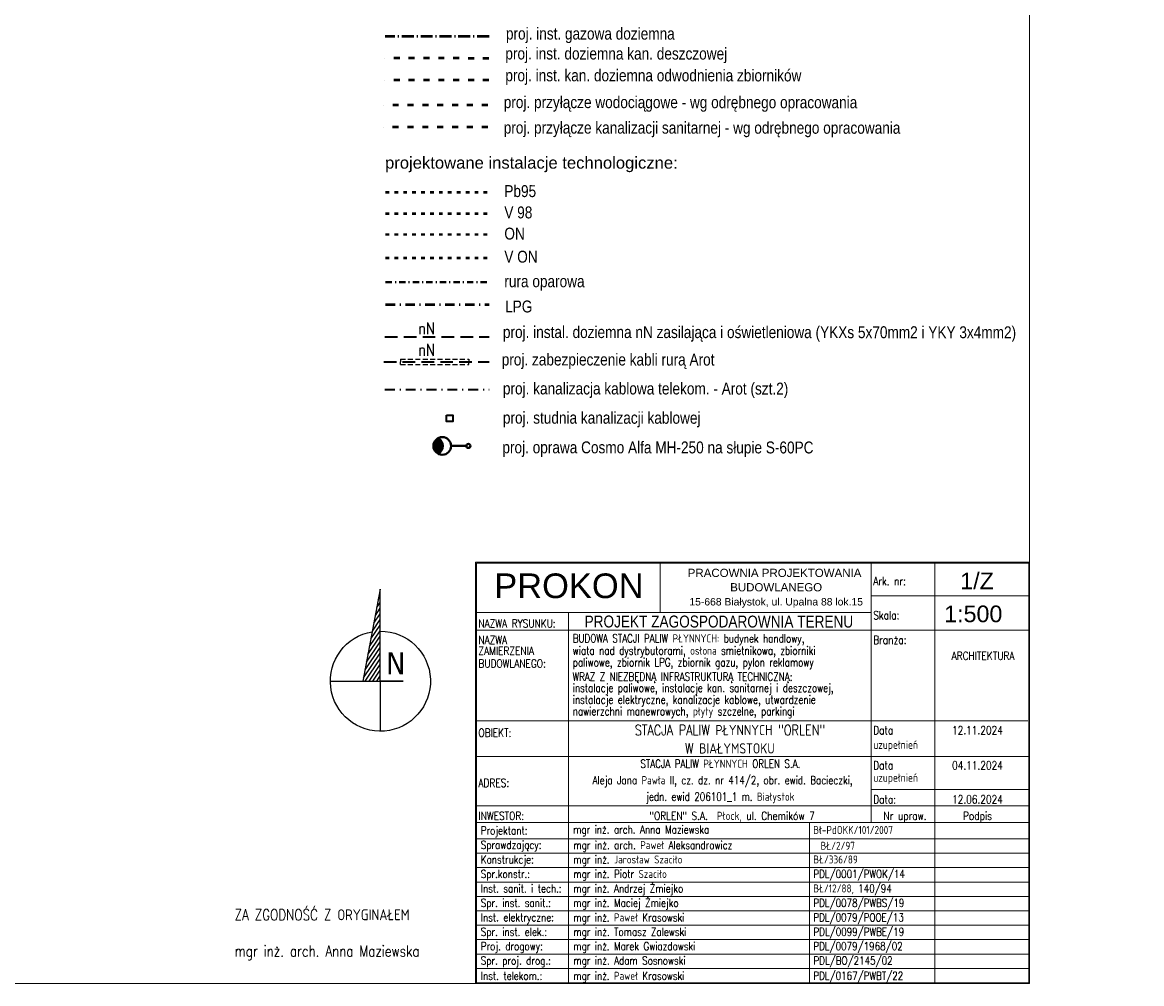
# Model space of a CAD drawing. Header units: metres. Extents: x 7472034 to 8439876, y 5890181 to 5961460.
# Tile 193 of 202: x 8439581 to 8439694, y 5890290 to 5890387. Entities that reach past the tile are written whole.
import ezdxf
from ezdxf.enums import TextEntityAlignment as Align

# ---------------------------------------------------------------- set-up
doc = ezdxf.new("R2010")
doc.units = ezdxf.units.M
doc.header["$MEASUREMENT"] = 0
for name, pattern in [('ACAD_ISO03W100', [30, 12, -18]), ('ACAD_ISO10W100', [18, 12, -3, 0, -3]), ('DASHDOT', [25.4, 12.7, -6.35, 0, -6.35]), ('DASHDOTX2', [2, 1, -0.5, 0, -0.5]), ('DASHED', [19.05, 12.7, -6.35]), ('DASHED2', [0.375, 0.25, -0.125])]:
    doc.linetypes.add(name, pattern=pattern)
doc.layers.get('0').update_dxf_attribs({"linetype": 'CONTINUOUS', "lineweight": 5})
for name, color, linetype, lineweight in [('_IS.2P.KS.rura', 32, 'ACAD_ISO03W100', 50), ('_IS.G.doziemna.rura', 50, 'ACAD_ISO10W100', 50), ('_IS.KD.B.rura', 124, 'ACAD_ISO03W100', 50), ('_IS.KD.ZB.rura', 120, 'ACAD_ISO03W100', 50), ('_IS.LEGENDA.1', 7, 'CONTINUOUS', 20), ('_IS.P.WOD.rura', 150, 'ACAD_ISO03W100', 50), ('_IS_legenda', 7, 'CONTINUOUS', 20), ('_T_95', 80, 'ACAD_ISO03W100', 50), ('_T_98', 132, 'ACAD_ISO03W100', 50), ('_T_LPG', 52, 'DASHDOT', 50), ('_T_ON', 23, 'ACAD_ISO03W100', 40), ('_T_ON_V', 181, 'ACAD_ISO03W100', 50), ('_T_opary', 220, 'DASHDOT', 40), ('a___ogony', 7, 'CONTINUOUS', 5), ('E_Kable_ziemia2', 10, 'DASHED', 35), ('E_Kanal_zasilanie', 10, 'DASHDOTX2', 35), ('E_LAMPY', 10, 'CONTINUOUS', 25), ('ZAG-OPIS_020', 7, 'CONTINUOUS', 25)]:
    doc.layers.add(name, color=color, linetype=linetype, lineweight=lineweight)
doc.layers.add('E_OSŁONA', color=10, linetype='DASHED2')
doc.styles.add('ARIAL', font='arial.ttf')
doc.styles.add('Arial Narrow', font='ARIALN.TTF')
doc.styles.add('DIM', font='simplex.shx', dxfattribs={"width": 0.8})
doc.styles.add('RS', font='Romans.shx', dxfattribs={"width": 0.7})
doc.styles.add('TAHOMA', font='tahoma.ttf')

# ---------------------------------------------------------------- blocks, each defined once
blk = doc.blocks.new('PÓŁNOC')
h = blk.add_hatch()
h.set_pattern_fill('ANSI31', color=256, scale=1.68, angle=-406.4092, style=0)
h.set_pattern_definition([(358.5908, (-79.6813, -58.329), (0.13118, 5.33239), [])])
h.paths.add_polyline_path([(-0.1, -22.2), (129.8, 61.6), (-16, 2.3)])
at = {"elevation": 34.1}
blk.add_lwpolyline([(70.5, 23.3, -24.675928), (62.2, 34.1), (62.2, 34.1)], format="xyb", dxfattribs=at)
for points in [[(-0.1, -22.2), (129.8, 61.6), (-16, 2.3), (-0.1, -22.2)], [(-45.7, 48.4), (20.7, -54.5), (-0.1, -22.2), (-70.7, -67.8)]]:
    blk.add_lwpolyline(points, dxfattribs=at)
at = {"lineweight": 0, "style": 'TAHOMA'}
blk.add_text('N', height=37, rotation=302.8402, dxfattribs=at).set_placement((14.9, -24.1, 34.1))
blk = doc.blocks.new('LAM')
at = {"lineweight": 40}
blk.add_line((0, -162), (0, -19), dxfattribs=at)
for centre, radius in [((0, 0), 18.6), ((0, -244), 82.3)]:
    blk.add_circle(centre, radius, dxfattribs=at)
blk.add_arc((0, -322), 82.3, 28.2737, 151.7263, dxfattribs=at)
for points in [[(-72, -283), (-61, -299), (-52, -258)], [(18, -242), (-61, -299), (46, -254), (-33, -318)], [(-61, -299), (-18, -242), (18, -242)], [(-34, -247), (-61, -299), (-18, -242)], [(-52, -258), (-61, -299), (-34, -247)], [(-33, -318), (46, -254), (2, -326)], [(46, -254), (72, -283), (2, -326)], [(2, -326), (72, -283), (34, -319), (58, -303)]]:
    blk.add_solid(points, dxfattribs=at)
blk = doc.blocks.new('Studnia SK1_v2')
at = {"color": 0, "linetype": 'Continuous', "ltscale": 2}
blk.add_lwpolyline([(0, 0.64), (0.64, 0.64), (0.64, 0), (0, 0), (0, 0.64)], dxfattribs=at)
blk = doc.blocks.new('tab dp uzg Bstok')
at = {"color": 6}
for p, q in [((-898, 829.1), (-898, 949.1)), ((-230, 398.3), (-2, 398.3))]:
    blk.add_line(p, q, dxfattribs=at)
for points in [[(-1347, -73.7), (0, -73.7), (0, 951.1), (-1347, 951.1)], [(-1345, -71.7), (-2, -71.7), (-2, 949.1), (-1345, 949.1)]]:
    blk.add_lwpolyline(points, close=True, dxfattribs=at)
for points in [[(-1340, 949.1), (-225, 949.1)], [(-385, 949.1), (-385, 318.3)], [(-385, 949.1), (-385, 358.3)], [(-230, 949.1), (-230, -71.7)], [(-385, 869.1), (-2, 869.1)], [(-1345, 829.1), (-385, 829.1)], [(-1121, 829.1), (-1121, -71.7)], [(-1345, 786.1), (-2, 786.1)], [(-1345, 786.1), (-2, 786.1)], [(-1347, 564.9), (-4, 564.9)], [(-1345, 478.3), (-2, 478.3)], [(-385, 398.3), (-2, 398.3)], [(-1345, 318.3), (-385, 318.3), (-385, 358.3), (-2, 358.3)], [(-1345, 358.3), (-2, 358.3)], [(-1345, 318.3), (-2, 318.3)], [(-535, 318.3), (-535, -71.7)], [(-1345, 278.3), (-2, 278.3)], [(-1345, 278.3), (-2, 278.3)], [(-1345, 243.3), (-2, 243.3)], [(-1345, 243.3), (-2, 243.3)], [(-1345, 208.3), (-2, 208.3)], [(-1345, 173.3), (-2, 173.3)], [(-1345, 138.3), (-2, 138.3)], [(-1345, 103.3), (-2, 103.3)], [(-1345, 68.3), (-2, 68.3)], [(-1345, 33.3), (-2, 33.3)], [(-1345, -1.7), (-2, -1.7)], [(-1345, -36.7), (-2, -36.7)], [(-1345, -71.7), (-2, -71.7)]]:
    blk.add_lwpolyline(points, dxfattribs=at)
at = {"color": 6, "style": 'ARIAL'}
for s, height, p in [('PROKON', 60, (-1120, 845.7)), ('PRACOWNIA PROJEKTOWANIA ', 20, (-616, 909.1)), ('BUDOWLANEGO', 20, (-616, 874.1)), ('15-668 Białystok, ul. Upalna 88 lok.15', 18, (-616, 840.4))]:
    blk.add_text(s, height=height, dxfattribs=at).set_placement(p, align=Align.BOTTOM_CENTER)
at = {"color": 6, "style": 'DIM', "width": 0.8}
for s, height, p in [('Ark. nr:', 20, (-380, 889.1)), ('Skala:', 20, (-380, 806.1)), ('NAZWA RYSUNKU:', 20, (-1340, 786.1)), ('NAZWA ', 20, (-1340, 746.1)), ('Branża:', 20, (-380, 746.1)), ('ZAMIERZENIA', 20, (-1340, 719.5)), ('BUDOWLANEGO:', 20, (-1340, 688.6)), ('OBIEKT:', 20, (-1340, 520.3)), ('Data', 20, (-380, 526.4)), ('uzupełnień', 20, (-380, 491.2)), ('Data', 20, (-380, 441.1)), ('uzupełnień', 20, (-380, 411.2)), ('ADRES:', 20, (-1340, 398.3)), ('Data:', 20, (-380, 358.3)), ('INWESTOR:', 20, (-1340, 318.3)), ('Projektant:', 19.5, (-1334.2, 283.1)), ('Sprawdzający:', 19.5, (-1334.2, 247.9))]:
    blk.add_text(s, height=height, dxfattribs=at).set_placement(p, align=Align.BOTTOM_LEFT)
at = {"color": 6, "style": 'DIM', "width": 0.78}
for s, p in [('BUDOWA STACJI PALIW PŁYNNYCH: budynek handlowy,', (-1110.7, 755.8)), ('wiata nad dystrybutorami, osłona smietnikowa, zbiorniki ', (-1110.7, 726.1)), ('paliwowe, zbiornik LPG, zbiornik gazu, pylon reklamowy', (-1110.7, 697.6)), ('WRAZ Z NIEZBĘDNĄ INFRASTRUKTURĄ TECHNICZNĄ: ', (-1111.3, 662.7)), ('instalacje paliwowe, instalacje kan. sanitarnej i deszczowej,', (-1110.7, 635.3)), ('instalacje elektryczne, kanalizacje kablowe, utwardzenie', (-1110.7, 606.8)), ('nawierzchni manewrowych, płyty szczelne, parkingi', (-1110.7, 578.6))]:
    blk.add_text(s, height=20, dxfattribs=at).set_placement(p)
at = {"color": 6, "style": 'DIM'}
for s, width, p in [('12.11.2024', 0.8, (-126.5, 526.4)), ('STACJA PALIW PŁYNNYCH ORLEN S.A.', 0.78, (-751.7, 445)), ('04.11.2024', 0.8, (-126.5, 441.1)), ('Aleja Jana Pawła II, cz. dz. nr 414/2, obr. ewid. Bacieczki, ', 0.78, (-740.9, 405)), ('jedn. ewid 206101_1 m. Białystok', 0.78, (-751.7, 365)), ('12.06.2024', 0.8, (-126.5, 358.3)), (' "ORLEN" S.A.  Płock, ul. Chemików 7', 0.8, (-728.5, 318.3)), ('Nr upraw.', 0.8, (-302.5, 318.3)), ('Podpis', 0.8, (-126.5, 318.3))]:
    blk.add_text(s, height=20, dxfattribs=dict(at, width=width)).set_placement(p, align=Align.BOTTOM_CENTER)
at = {"color": 6, "lineweight": 25, "style": 'DIM', "width": 0.8}
for s, p in [('mgr inż. arch. Anna Maziewska', (-1109.5, 285.4)), ('Bł-PdOKK/101/2007', (-525.7, 284.3)), ('Konstrukcje:', (-1334.2, 212.5)), ('Spr.konstr.:', (-1334.2, 177.3)), ('Inst. sanit. i tech.:', (-1334.2, 142.1)), ('Spr. inst. sanit.:', (-1334.2, 106.9)), ('Inst. elektryczne:', (-1334.2, 71.8)), ('Spr. inst. elek.:', (-1334.2, 36.6)), ('Proj. drogowy:', (-1334.2, 1.8)), ('Spr. proj. drog.:', (-1334.2, -33.4)), ('Inst. telekom.:', (-1334.2, -70.2))]:
    blk.add_text(s, height=19.5, dxfattribs=at).set_placement(p, align=Align.BOTTOM_LEFT)
for s, p in [('mgr inż. arch. Paweł Aleksandrowicz', (-1109, 253.5)), ('mgr inż. Jarosław Szaciło', (-1109.2, 218.4)), ('BŁ/336/89', (-525.6, 218.4)), ('mgr inż. Piotr Szaciło', (-1109.2, 183.2)), ('PDL/0001/PWOK/14', (-525.6, 183.2)), ('mgr inż. Andrzej Żmiejko', (-1109.2, 148)), ('BŁ/12/88, 140/94', (-525.7, 148)), ('mgr inż. Maciej Żmiejko', (-1109.2, 112.8)), ('PDL/0078/PWBS/19', (-525.6, 112.8)), ('mgr inż. Paweł Krasowski', (-1109.2, 77.6)), ('PDL/0079/POOE/13', (-525.6, 77.6)), ('mgr inż. Tomasz Zalewski', (-1109, 42.5)), ('PDL/0099/PWBE/19', (-525.4, 42.5)), ('mgr inż. Marek Gwiazdowski', (-1109.2, 7.6)), ('PDL/0079/1968/02', (-525.6, 7.6)), ('mgr inż. Adam Sosnowski', (-1109, -27.5)), ('PDL/BO/2145/02', (-525.4, -27.5)), ('mgr inż. Paweł Krasowski', (-1109.2, -64.4)), ('PDL/0167/PWBT/22', (-525.6, -64.4))]:
    blk.add_text(s, height=19.5, dxfattribs=at).set_placement(p)
blk.add_text('BŁ/2/97', height=19.5, dxfattribs=at).set_placement((-424.4, 251.7), align=Align.RIGHT)
blk.add_attdef('branża', text='', height=20, dxfattribs=at).set_placement((-131, 754.1), align=Align.CENTER)
at = {"color": 6, "style": 'DIM', "width": 0.8}
for tag, p in [('NAZWA_OBIEKTU_1', (-758.8, 518.3)), ('NAZWA_OBIEKTU_2', (-758.8, 483.3))]:
    blk.add_attdef(tag, text='', height=25, dxfattribs=at).set_placement(p, align=Align.BOTTOM_CENTER)

msp = doc.modelspace()

# ---------------------------------------------------------------- linework, layer by layer
at = {"layer": '_IS.2P.KS.rura', "color": 36, "ltscale": 0.05}
msp.add_line((8439628.058, 5890376.244), (8439617.558, 5890376.249), dxfattribs=at)
at = {"layer": '_IS.G.doziemna.rura', "ltscale": 0.1}
msp.add_line((8439628.185, 5890385.389), (8439617.685, 5890385.394), dxfattribs=at)
at = {"layer": '_IS.KD.B.rura', "ltscale": 0.05}
msp.add_line((8439628.173, 5890383.187), (8439617.673, 5890383.192), dxfattribs=at)
at = {"layer": '_IS.KD.ZB.rura', "ltscale": 0.05}
msp.add_line((8439628.173, 5890380.986), (8439617.673, 5890380.991), dxfattribs=at)
at = {"layer": '_IS.P.WOD.rura', "color": 154, "ltscale": 0.05}
msp.add_line((8439628.059, 5890378.466), (8439617.559, 5890378.472), dxfattribs=at)
at = {"layer": '_T_95', "ltscale": 0.03}
msp.add_line((8439617.743, 5890369.691), (8439628.196, 5890369.691), dxfattribs=at)
at = {"layer": '_T_98', "ltscale": 0.03}
msp.add_line((8439617.743, 5890367.54), (8439628.196, 5890367.54), dxfattribs=at)
at = {"layer": '_T_LPG', "ltscale": 0.075}
msp.add_line((8439617.743, 5890358.343), (8439628.196, 5890358.343), dxfattribs=at)
at = {"layer": '_T_ON', "ltscale": 0.03}
msp.add_line((8439617.743, 5890365.402), (8439628.196, 5890365.402), dxfattribs=at)
at = {"layer": '_T_ON_V', "ltscale": 0.03}
msp.add_line((8439617.743, 5890363.069), (8439628.196, 5890363.069), dxfattribs=at)
at = {"layer": '_T_opary', "ltscale": 0.05}
msp.add_line((8439617.743, 5890360.592), (8439628.196, 5890360.592), dxfattribs=at)
at = {"layer": 'a___ogony', "ltscale": 0.1}
msp.add_lwpolyline([(8439175.585, 5890486.406), (8439682.733, 5890486.406), (8439682.733, 5890289.798), (8439175.585, 5890289.798)], close=True, dxfattribs=at)
at = {"layer": 'E_Kable_ziemia2', "ltscale": 0.1}
for p, q in [((8439617.677, 5890355.074), (8439628.196, 5890355.074)), ((8439617.559, 5890352.564), (8439628.196, 5890352.564))]:
    msp.add_line(p, q, dxfattribs=at)
at = {"layer": 'E_Kanal_zasilanie'}
msp.add_line((8439617.677, 5890349.768), (8439628.196, 5890349.768), dxfattribs=at)
at = {"layer": 'E_OSŁONA', "ltscale": 2}
for p, q in [((8439619.25, 5890352.826), (8439619.25, 5890352.564)), ((8439619.25, 5890352.826), (8439626.15, 5890352.826)), ((8439626.15, 5890352.826), (8439626.15, 5890352.564)), ((8439619.25, 5890352.301), (8439619.25, 5890352.564)), ((8439619.25, 5890352.301), (8439626.15, 5890352.301)), ((8439626.15, 5890352.301), (8439626.15, 5890352.564))]:
    msp.add_line(p, q, dxfattribs=at)

# ---------------------------------------------------------------- block references
ref = msp.add_blockref('tab dp uzg Bstok', (8439682.733, 5890292.857), dxfattribs=dict(xscale=0.04150693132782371, yscale=0.04150693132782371, zscale=0.04150693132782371))
ref.add_attrib('NAZWA_OBIEKTU_2', 'W BIAŁYMSTOKU', dxfattribs={"lineweight": 25, "height": 1.03767, "style": 'DIM', "width": 0.8}).set_placement((8439652.495, 5890312.71), align=Align.BOTTOM_CENTER)
ref.add_attrib('NAZWA_OBIEKTU_1', 'STACJA PALIW PŁYNNYCH "ORLEN"', dxfattribs={"lineweight": 25, "height": 1.03767, "style": 'DIM', "width": 0.8}).set_placement((8439652.495, 5890314.561), align=Align.BOTTOM_CENTER)
ref.add_attrib('branża', 'ARCHITEKTURA', dxfattribs={"lineweight": 25, "height": 0.83014, "style": 'DIM', "width": 0.8}).set_placement((8439678.045, 5890322.471), align=Align.CENTER)
at = {"layer": 'E_Kanal_zasilanie'}
msp.add_blockref('Studnia SK1_v2', (8439623.907, 5890346.531), dxfattribs=at)
at = {"layer": 'E_LAMPY', "xscale": -0.01080000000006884, "yscale": 0.01080000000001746, "zscale": 0.0108, "rotation": 269.9999999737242}
msp.add_blockref('LAM', (8439626.102, 5890344.066), dxfattribs=at)
at = {"layer": 'ZAG-OPIS_020', "xscale": 0.06, "yscale": 0.06, "zscale": 0.06, "rotation": 57.1597851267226}
msp.add_blockref('PÓŁNOC', (8439616.095, 5890321.064, -2.048), dxfattribs=at)

# ---------------------------------------------------------------- texts
at = {"layer": '_IS.LEGENDA.1', "lineweight": 25, "style": 'ARIAL'}
msp.add_text(' projektowane instalacje technologiczne:', height=1.2, dxfattribs=at).set_placement((8439617.224, 5890372.655), align=Align.MIDDLE_LEFT)
at = {"layer": '_IS.LEGENDA.1', "style": 'RS', "width": 0.8}
for p in [(8439621.026, 5890355.933), (8439621.026, 5890353.776)]:
    msp.add_text('nN', height=1.2, dxfattribs=at).set_placement(p, align=Align.MIDDLE_LEFT)
at = {"layer": '_IS_legenda', "style": 'Arial Narrow'}
for s, p in [('proj. inst. gazowa doziemna', (8439629.889, 5890385.088)), ('proj. inst. doziemna kan. deszczowej ', (8439629.832, 5890383.074)), ('proj. inst. kan. doziemna odwodnienia zbiorników ', (8439629.832, 5890380.873)), ('proj. przyłącze wodociągowe - wg odrębnego opracowania ', (8439629.669, 5890378.166)), ('proj. przyłącze kanalizacji sanitarnej - wg odrębnego opracowania', (8439629.668, 5890375.595))]:
    msp.add_text(s, height=1.2, rotation=359.97189, dxfattribs=at).set_placement(p)
for s, p in [('Pb95', (8439629.73, 5890369.788)), ('V 98', (8439629.73, 5890367.637)), ('ON', (8439629.73, 5890365.499)), ('V ON', (8439629.73, 5890363.166)), ('rura oparowa', (8439629.73, 5890360.689)), ('LPG', (8439629.81, 5890358.142)), ('proj. instal. doziemna nN zasilająca i oświetleniowa (YKXs 5x70mm2 i YKY 3x4mm2)', (8439629.585, 5890355.562)), ('proj. zabezpieczenie kabli rurą Arot', (8439629.467, 5890352.79)), ('proj. kanalizacja kablowa telekom. - Arot (szt.2)', (8439629.585, 5890349.869)), ('proj. studnia kanalizacji kablowej', (8439629.585, 5890346.915)), ('proj. oprawa Cosmo Alfa MH-250 na słupie S-60PC', (8439629.533, 5890343.926))]:
    msp.add_text(s, height=1.2, rotation=359.97189, dxfattribs=at).set_placement(p, align=Align.MIDDLE_LEFT)
at = {"layer": '_IS_legenda', "lineweight": 25}
for s, height, style, p in [('1/Z', 1.68, 'ARIAL', (8439675.744, 5890330.442)), ('1:500', 1.68, 'ARIAL', (8439674.124, 5890327.119)), ('PROJEKT ZAGOSPODAROWNIA TERENU ', 1.2, 'Arial Narrow', (8439637.828, 5890326.348))]:
    msp.add_text(s, height=height, rotation=359.97189, dxfattribs=dict(at, style=style)).set_placement(p, align=Align.MIDDLE_LEFT)
at = {"layer": 'ZAG-OPIS_020', "insert": (8439602.504, 5890297.296), "char_height": 1.1, "width": 37.22392, "attachment_point": 1, "rotation": 0, "style": 'DIM'}
msp.add_mtext('ZA ZGODNOŚĆ Z ORYGINAŁEM\\P\\Pmgr inż. arch. Anna Maziewska', dxfattribs=at)

doc.saveas('drawing.dxf')
